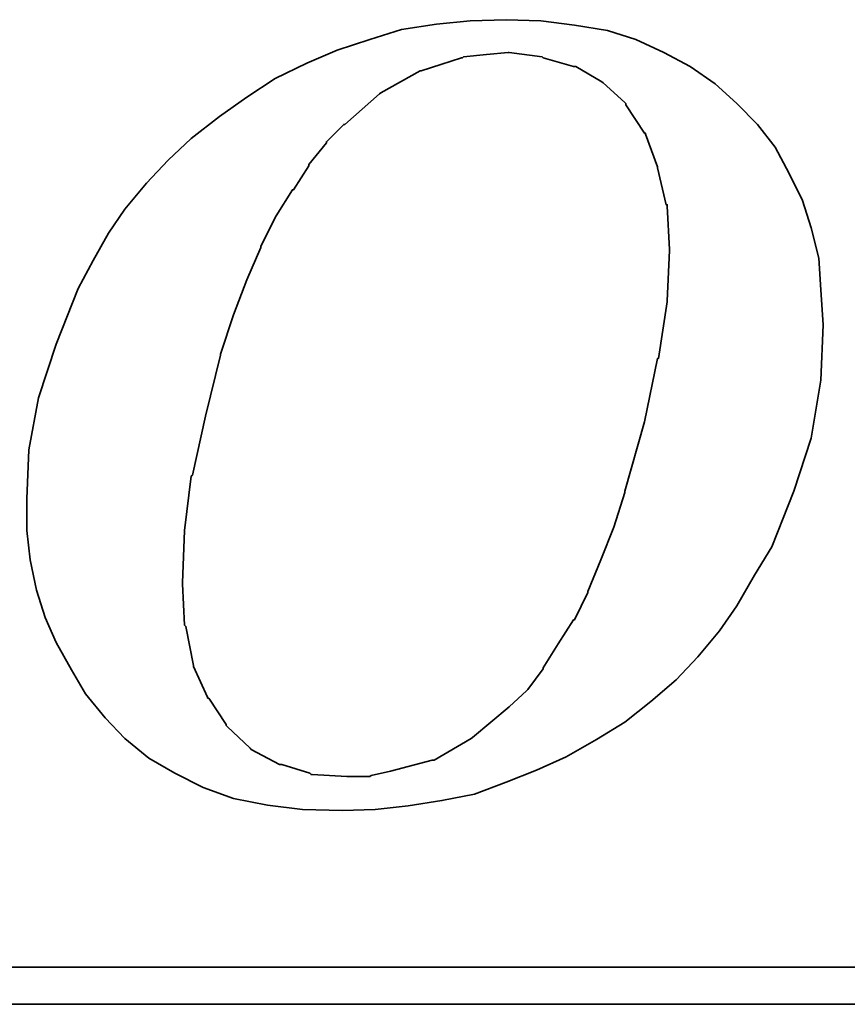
# Model space of a CAD drawing. Extents: x -237 to 233, y 63 to 161.
# Tile 46 of 49: x 205.74 to 208.07, y 109.81 to 112.58. Entities that reach past the tile are written whole.
import ezdxf

# ---------------------------------------------------------------- set-up
doc = ezdxf.new("R2010")
doc.units = 0
doc.header["$MEASUREMENT"] = 0
doc.layers.add('DIM', color=4, linetype='CONTINUOUS')
doc.layers.add('layer 1', color=7, linetype='CONTINUOUS')

# ---------------------------------------------------------------- blocks, each defined once
blk = doc.blocks.new('TBI MOTION logo(完整正式版)')
at = {"layer": 'layer 1', "color": 22, "lineweight": 35}
for points, knots in [([(35.79625, -6.98375), (35.79625, -6.98375), (36.23125, -7.43875), (36.23125, -7.43875), (36.23125, -7.43875), (36.23125, -7.43875), (36.75625, -7.87125), (36.75625, -7.87125), (36.75625, -7.87125), (36.75625, -7.87125), (37.33125, -8.20375), (37.33125, -8.20375), (37.33125, -8.20375), (37.33125, -8.20375), (37.95625, -8.51875), (37.95625, -8.51875), (37.95625, -8.51875), (37.95625, -8.51875), (38.62625, -8.75875), (38.62625, -8.75875), (38.62625, -8.75875), (38.62625, -8.75875), (39.37125, -8.90375), (39.37125, -8.90375), (39.37125, -8.90375), (39.37125, -8.90375), (40.14125, -8.99875), (40.14125, -8.99875), (40.14125, -8.99875), (40.14125, -8.99875), (41.02625, -9.02375), (41.02625, -9.02375), (41.02625, -9.02375), (41.02625, -9.02375), (41.74625, -8.99875), (41.74625, -8.99875), (41.74625, -8.99875), (41.74625, -8.99875), (42.46625, -8.92375), (42.46625, -8.92375), (42.46625, -8.92375), (42.46625, -8.92375), (43.21125, -8.80625), (43.21125, -8.80625), (43.21125, -8.80625), (43.21125, -8.80625), (43.93125, -8.66375), (43.93125, -8.66375), (43.93125, -8.66375), (43.93125, -8.66375), (44.62625, -8.39875), (44.62625, -8.39875), (44.62625, -8.39875), (44.62625, -8.39875), (45.29625, -8.13375), (45.29625, -8.13375), (45.29625, -8.13375), (45.29625, -8.13375), (45.94625, -7.84375), (45.94625, -7.84375), (45.94625, -7.84375), (45.94625, -7.84375), (46.61625, -7.46375), (46.61625, -7.46375), (46.61625, -7.46375), (46.61625, -7.46375), (47.24125, -7.07875), (47.24125, -7.07875), (47.24125, -7.07875), (47.24125, -7.07875), (47.81625, -6.62375), (47.81625, -6.62375), (47.81625, -6.62375), (47.81625, -6.62375), (48.36875, -6.14375), (48.36875, -6.14375), (48.36875, -6.14375), (48.36875, -6.14375), (48.84625, -5.64125), (48.84625, -5.64125), (48.84625, -5.64125), (48.84625, -5.64125), (49.32625, -5.06375), (49.32625, -5.06375), (49.32625, -5.06375), (49.32625, -5.06375), (49.71125, -4.51374), (49.71125, -4.51374), (49.71125, -4.51374), (49.71125, -4.51374), (50.09625, -3.83874), (50.09625, -3.83874), (50.09625, -3.83874), (50.09625, -3.83874), (50.48125, -3.21374), (50.48125, -3.21374), (50.48125, -3.21374), (50.48125, -3.21374), (50.96125, -1.99125), (50.96125, -1.99125), (50.96125, -1.99125), (50.96125, -1.99125), (51.34375, -0.81875), (51.34375, -0.81875), (51.34375, -0.81875), (51.34375, -0.81875), (51.56125, 0.45624), (51.56125, 0.45624), (51.56125, 0.45624), (51.56125, 0.45624), (51.60625, 1.67624), (51.60625, 1.67624), (51.60625, 1.67624), (51.60625, 1.67624), (51.56125, 2.44625), (51.56125, 2.44625), (51.56125, 2.44625), (51.56125, 2.44625), (51.51125, 3.14125), (51.51125, 3.14125), (51.51125, 3.14125), (51.51125, 3.14125), (51.34375, 3.81125), (51.34375, 3.81125), (51.34375, 3.81125), (51.34375, 3.81125), (51.15125, 4.41125), (51.15125, 4.41125), (51.15125, 4.41125), (51.15125, 4.41125), (50.86125, 5.01125), (50.86125, 5.01125), (50.86125, 5.01125), (50.86125, 5.01125), (50.55125, 5.58875), (50.55125, 5.58875), (50.55125, 5.58875), (50.55125, 5.58875), (50.16625, 6.09125), (50.16625, 6.09125), (50.16625, 6.09125), (50.16625, 6.09125), (49.71125, 6.54875), (49.71125, 6.54875), (49.71125, 6.54875), (49.71125, 6.54875), (49.23125, 6.98125), (49.23125, 6.98125), (49.23125, 6.98125), (49.23125, 6.98125), (48.67875, 7.36625), (48.67875, 7.36625), (48.67875, 7.36625), (48.67875, 7.36625), (48.10375, 7.67625), (48.10375, 7.67625), (48.10375, 7.67625), (48.10375, 7.67625), (47.48125, 7.96375), (47.48125, 7.96375), (47.48125, 7.96375), (47.48125, 7.96375), (46.85625, 8.15625), (46.85625, 8.15625), (46.85625, 8.15625), (46.85625, 8.15625), (46.13625, 8.27624), (46.13625, 8.27624), (46.13625, 8.27624), (46.13625, 8.27624), (45.39125, 8.37125), (45.39125, 8.37125), (45.39125, 8.37125), (45.39125, 8.37125), (44.62625, 8.39624), (44.62625, 8.39624), (44.62625, 8.39624), (44.62625, 8.39624), (43.83625, 8.37125), (43.83625, 8.37125), (43.83625, 8.37125), (43.83625, 8.37125), (43.09125, 8.30125), (43.09125, 8.30125), (43.09125, 8.30125), (43.09125, 8.30125), (42.32125, 8.18125), (42.32125, 8.18125), (42.32125, 8.18125), (42.32125, 8.18125), (41.62875, 7.96375), (41.62875, 7.96375), (41.62875, 7.96375), (41.62875, 7.96375), (40.90625, 7.72625), (40.90625, 7.72625), (40.90625, 7.72625), (40.90625, 7.72625), (40.23624, 7.43625), (40.23624, 7.43625), (40.23624, 7.43625), (40.23624, 7.43625), (39.54124, 7.10125), (39.54124, 7.10125), (39.54124, 7.10125), (39.54124, 7.10125), (38.91625, 6.69125), (38.91625, 6.69125), (38.91625, 6.69125), (38.91625, 6.69125), (38.31625, 6.26125), (38.31625, 6.26125), (38.31625, 6.26125), (38.31625, 6.26125), (37.69125, 5.78125), (37.69125, 5.78125), (37.69125, 5.78125), (37.69125, 5.78125), (37.18625, 5.30125), (37.18625, 5.30125), (37.18625, 5.30125), (37.18625, 5.30125), (36.70625, 4.79624), (36.70625, 4.79624), (36.70625, 4.79624), (36.70625, 4.79624), (36.23125, 4.22125), (36.23125, 4.22125), (36.23125, 4.22125), (36.23125, 4.22125), (35.87124, 3.69375), (35.87124, 3.69375), (35.87124, 3.69375), (35.87124, 3.69375), (35.53125, 3.09125), (35.53125, 3.09125), (35.53125, 3.09125), (35.53125, 3.09125), (35.19875, 2.47125), (35.19875, 2.47125), (35.19875, 2.47125), (35.19875, 2.47125), (34.71625, 1.24625), (34.71625, 1.24625), (34.71625, 1.24625), (34.71625, 1.24625), (34.33125, 0.06874), (34.33125, 0.06874), (34.33125, 0.06874), (34.33125, 0.06874), (34.11625, -1.07875), (34.11625, -1.07875), (34.11625, -1.07875), (34.11625, -1.07875), (34.07125, -2.15875), (34.07125, -2.15875), (34.07125, -2.15875), (34.07125, -2.15875), (34.07125, -2.85375), (34.07125, -2.85375), (34.07125, -2.85375), (34.07125, -2.85375), (34.14125, -3.50375), (34.14125, -3.50375), (34.14125, -3.50375), (34.14125, -3.50375), (34.28625, -4.17375), (34.28625, -4.17375), (34.28625, -4.17375), (34.28625, -4.17375), (34.47625, -4.77624), (34.47625, -4.77624), (34.47625, -4.77624), (34.47625, -4.77624), (34.71625, -5.32625), (34.71625, -5.32625), (34.71625, -5.32625), (34.71625, -5.32625), (35.05375, -5.92875), (35.05375, -5.92875), (35.05375, -5.92875), (35.05375, -5.92875), (35.36375, -6.45375), (35.36375, -6.45375), (35.36375, -6.45375), (35.36375, -6.45375), (35.79625, -6.98375), (35.79625, -6.98375)], [0, 0, 0, 0, 0.01388889, 0.01388889, 0.01388889, 0.01388889, 0.02777778, 0.02777778, 0.02777778, 0.02777778, 0.04166667, 0.04166667, 0.04166667, 0.04166667, 0.05555556, 0.05555556, 0.05555556, 0.05555556, 0.06944444, 0.06944444, 0.06944444, 0.06944444, 0.08333333, 0.08333333, 0.08333333, 0.08333333, 0.09722222, 0.09722222, 0.09722222, 0.09722222, 0.11111111, 0.11111111, 0.11111111, 0.11111111, 0.125, 0.125, 0.125, 0.125, 0.13888889, 0.13888889, 0.13888889, 0.13888889, 0.15277778, 0.15277778, 0.15277778, 0.15277778, 0.16666667, 0.16666667, 0.16666667, 0.16666667, 0.18055556, 0.18055556, 0.18055556, 0.18055556, 0.19444444, 0.19444444, 0.19444444, 0.19444444, 0.20833333, 0.20833333, 0.20833333, 0.20833333, 0.22222222, 0.22222222, 0.22222222, 0.22222222, 0.23611111, 0.23611111, 0.23611111, 0.23611111, 0.25, 0.25, 0.25, 0.25, 0.26388889, 0.26388889, 0.26388889, 0.26388889, 0.27777778, 0.27777778, 0.27777778, 0.27777778, 0.29166667, 0.29166667, 0.29166667, 0.29166667, 0.30555556, 0.30555556, 0.30555556, 0.30555556, 0.31944444, 0.31944444, 0.31944444, 0.31944444, 0.33333333, 0.33333333, 0.33333333, 0.33333333, 0.34722222, 0.34722222, 0.34722222, 0.34722222, 0.36111111, 0.36111111, 0.36111111, 0.36111111, 0.375, 0.375, 0.375, 0.375, 0.38888889, 0.38888889, 0.38888889, 0.38888889, 0.40277778, 0.40277778, 0.40277778, 0.40277778, 0.41666667, 0.41666667, 0.41666667, 0.41666667, 0.43055556, 0.43055556, 0.43055556, 0.43055556, 0.44444444, 0.44444444, 0.44444444, 0.44444444, 0.45833333, 0.45833333, 0.45833333, 0.45833333, 0.47222222, 0.47222222, 0.47222222, 0.47222222, 0.48611111, 0.48611111, 0.48611111, 0.48611111, 0.5, 0.5, 0.5, 0.5, 0.51388889, 0.51388889, 0.51388889, 0.51388889, 0.52777778, 0.52777778, 0.52777778, 0.52777778, 0.54166667, 0.54166667, 0.54166667, 0.54166667, 0.55555556, 0.55555556, 0.55555556, 0.55555556, 0.56944444, 0.56944444, 0.56944444, 0.56944444, 0.58333333, 0.58333333, 0.58333333, 0.58333333, 0.59722222, 0.59722222, 0.59722222, 0.59722222, 0.61111111, 0.61111111, 0.61111111, 0.61111111, 0.625, 0.625, 0.625, 0.625, 0.63888889, 0.63888889, 0.63888889, 0.63888889, 0.65277778, 0.65277778, 0.65277778, 0.65277778, 0.66666667, 0.66666667, 0.66666667, 0.66666667, 0.68055556, 0.68055556, 0.68055556, 0.68055556, 0.69444444, 0.69444444, 0.69444444, 0.69444444, 0.70833333, 0.70833333, 0.70833333, 0.70833333, 0.72222222, 0.72222222, 0.72222222, 0.72222222, 0.73611111, 0.73611111, 0.73611111, 0.73611111, 0.75, 0.75, 0.75, 0.75, 0.76388889, 0.76388889, 0.76388889, 0.76388889, 0.77777778, 0.77777778, 0.77777778, 0.77777778, 0.79166667, 0.79166667, 0.79166667, 0.79166667, 0.80555556, 0.80555556, 0.80555556, 0.80555556, 0.81944444, 0.81944444, 0.81944444, 0.81944444, 0.83333333, 0.83333333, 0.83333333, 0.83333333, 0.84722222, 0.84722222, 0.84722222, 0.84722222, 0.86111111, 0.86111111, 0.86111111, 0.86111111, 0.875, 0.875, 0.875, 0.875, 0.88888889, 0.88888889, 0.88888889, 0.88888889, 0.90277778, 0.90277778, 0.90277778, 0.90277778, 0.91666667, 0.91666667, 0.91666667, 0.91666667, 0.93055556, 0.93055556, 0.93055556, 0.93055556, 0.94444444, 0.94444444, 0.94444444, 0.94444444, 0.95833333, 0.95833333, 0.95833333, 0.95833333, 0.97222222, 0.97222222, 0.97222222, 0.97222222, 0.98611111, 0.98611111, 0.98611111, 0.98611111, 1, 1, 1, 1]), ([(38.33875, 1.03124), (38.33875, 1.03124), (38.62625, 1.89625), (38.62625, 1.89625), (38.62625, 1.89625), (38.62625, 1.89625), (38.91625, 2.66375), (38.91625, 2.66375), (38.91625, 2.66375), (38.91625, 2.66375), (39.22625, 3.38125), (39.22625, 3.38125), (39.22625, 3.38125), (39.22625, 3.38125), (39.22625, 3.40624), (39.22625, 3.40624), (39.22625, 3.40624), (39.22625, 3.40624), (39.56124, 4.07624), (39.56124, 4.07624), (39.56124, 4.07624), (39.56124, 4.07624), (39.92125, 4.65125), (39.92125, 4.65125), (39.92125, 4.65125), (39.92125, 4.65125), (39.94625, 4.65125), (39.94625, 4.65125), (39.94625, 4.65125), (39.94625, 4.65125), (40.28125, 5.17875), (40.28125, 5.17875), (40.28125, 5.17875), (40.28125, 5.17875), (40.28125, 5.20375), (40.28125, 5.20375), (40.28125, 5.20375), (40.28125, 5.20375), (40.66875, 5.68625), (40.66875, 5.68625), (40.66875, 5.68625), (40.66875, 5.68625), (40.66875, 5.70625), (40.66875, 5.70625), (40.66875, 5.70625), (40.66875, 5.70625), (41.05124, 6.09125), (41.05124, 6.09125), (41.05124, 6.09125), (41.05124, 6.09125), (41.07625, 6.09125), (41.07625, 6.09125), (41.07625, 6.09125), (41.07625, 6.09125), (41.84125, 6.76625), (41.84125, 6.76625), (41.84125, 6.76625), (41.84125, 6.76625), (41.86625, 6.78625), (41.86625, 6.78625), (41.86625, 6.78625), (41.86625, 6.78625), (42.73125, 7.26624), (42.73125, 7.26624), (42.73125, 7.26624), (42.73125, 7.26624), (42.75625, 7.26624), (42.75625, 7.26624), (42.75625, 7.26624), (42.75625, 7.26624), (43.18625, 7.41125), (43.18625, 7.41125), (43.18625, 7.41125), (43.18625, 7.41125), (43.64125, 7.55625), (43.64125, 7.55625), (43.64125, 7.55625), (43.64125, 7.55625), (43.66625, 7.55625), (43.66625, 7.55625), (43.66625, 7.55625), (43.66625, 7.55625), (43.69125, 7.58124), (43.69125, 7.58124), (43.69125, 7.58124), (43.69125, 7.58124), (44.19125, 7.62625), (44.19125, 7.62625), (44.19125, 7.62625), (44.19125, 7.62625), (44.67125, 7.67625), (44.67125, 7.67625), (44.67125, 7.67625), (44.67125, 7.67625), (44.69625, 7.67625), (44.69625, 7.67625), (44.69625, 7.67625), (44.69625, 7.67625), (45.41875, 7.58124), (45.41875, 7.58124), (45.41875, 7.58124), (45.41875, 7.58124), (45.44125, 7.55625), (45.44125, 7.55625), (45.44125, 7.55625), (45.44125, 7.55625), (46.11125, 7.36625), (46.11125, 7.36625), (46.11125, 7.36625), (46.11125, 7.36625), (46.13625, 7.36625), (46.13625, 7.36625), (46.13625, 7.36625), (46.13625, 7.36625), (46.15875, 7.36625), (46.15875, 7.36625), (46.15875, 7.36625), (46.15875, 7.36625), (46.73625, 7.02624), (46.73625, 7.02624), (46.73625, 7.02624), (46.73625, 7.02624), (46.76125, 7.00624), (46.76125, 7.00624), (46.76125, 7.00624), (46.76125, 7.00624), (47.24125, 6.57124), (47.24125, 6.57124), (47.24125, 6.57124), (47.24125, 6.57124), (47.26625, 6.54875), (47.26625, 6.54875), (47.26625, 6.54875), (47.26625, 6.54875), (47.26625, 6.52375), (47.26625, 6.52375), (47.26625, 6.52375), (47.26625, 6.52375), (47.67375, 5.89875), (47.67375, 5.89875), (47.67375, 5.89875), (47.67375, 5.89875), (47.69625, 5.89875), (47.69625, 5.89875), (47.69625, 5.89875), (47.69625, 5.89875), (47.69625, 5.87625), (47.69625, 5.87625), (47.69625, 5.87625), (47.69625, 5.87625), (47.96125, 5.15625), (47.96125, 5.15625), (47.96125, 5.15625), (47.96125, 5.15625), (47.96125, 5.13125), (47.96125, 5.13125), (47.96125, 5.13125), (47.96125, 5.13125), (48.15125, 4.31875), (48.15125, 4.31875), (48.15125, 4.31875), (48.15125, 4.31875), (48.17625, 4.31875), (48.17625, 4.31875), (48.17625, 4.31875), (48.17625, 4.31875), (48.17625, 4.29125), (48.17625, 4.29125), (48.17625, 4.29125), (48.17625, 4.29125), (48.22625, 3.33125), (48.22625, 3.33125), (48.22625, 3.33125), (48.22625, 3.33125), (48.22625, 3.30875), (48.22625, 3.30875), (48.22625, 3.30875), (48.22625, 3.30875), (48.17625, 2.20624), (48.17625, 2.20624), (48.17625, 2.20624), (48.17625, 2.20624), (48.17625, 2.18124), (48.17625, 2.18124), (48.17625, 2.18124), (48.17625, 2.18124), (47.98375, 0.93624), (47.98375, 0.93624), (47.98375, 0.93624), (47.98375, 0.93624), (47.96125, 0.93624), (47.96125, 0.93624), (47.96125, 0.93624), (47.96125, 0.93624), (47.67375, -0.45874), (47.67375, -0.45874), (47.67375, -0.45874), (47.67375, -0.45874), (47.24125, -1.99125), (47.24125, -1.99125), (47.24125, -1.99125), (47.24125, -1.99125), (47.24125, -2.01874), (47.24125, -2.01874), (47.24125, -2.01874), (47.24125, -2.01874), (47.00125, -2.78375), (47.00125, -2.78375), (47.00125, -2.78375), (47.00125, -2.78375), (46.71125, -3.50375), (46.71125, -3.50375), (46.71125, -3.50375), (46.71125, -3.50375), (46.42625, -4.19875), (46.42625, -4.19875), (46.42625, -4.19875), (46.42625, -4.19875), (46.42625, -4.22375), (46.42625, -4.22375), (46.42625, -4.22375), (46.42625, -4.22375), (46.13625, -4.82374), (46.13625, -4.82374), (46.13625, -4.82374), (46.13625, -4.82374), (46.11125, -4.82374), (46.11125, -4.82374), (46.11125, -4.82374), (46.11125, -4.82374), (45.77625, -5.35125), (45.77625, -5.35125), (45.77625, -5.35125), (45.77625, -5.35125), (45.44125, -5.87875), (45.44125, -5.87875), (45.44125, -5.87875), (45.44125, -5.87875), (45.44125, -5.90375), (45.44125, -5.90375), (45.44125, -5.90375), (45.44125, -5.90375), (45.10625, -6.35875), (45.10625, -6.35875), (45.10625, -6.35875), (45.10625, -6.35875), (45.08125, -6.38375), (45.08125, -6.38375), (45.08125, -6.38375), (45.08125, -6.38375), (44.69625, -6.74375), (44.69625, -6.74375), (44.69625, -6.74375), (44.69625, -6.74375), (43.88375, -7.41625), (43.88375, -7.41625), (43.88375, -7.41625), (43.88375, -7.41625), (43.85625, -7.43875), (43.85625, -7.43875), (43.85625, -7.43875), (43.85625, -7.43875), (43.04125, -7.91875), (43.04125, -7.91875), (43.04125, -7.91875), (43.04125, -7.91875), (43.01625, -7.91875), (43.01625, -7.91875), (43.01625, -7.91875), (43.01625, -7.91875), (42.99625, -7.91875), (42.99625, -7.91875), (42.99625, -7.91875), (42.99625, -7.91875), (42.08125, -8.15875), (42.08125, -8.15875), (42.08125, -8.15875), (42.08125, -8.15875), (41.65125, -8.25625), (41.65125, -8.25625), (41.65125, -8.25625), (41.65125, -8.25625), (41.62875, -8.27875), (41.62875, -8.27875), (41.62875, -8.27875), (41.62875, -8.27875), (41.60125, -8.27875), (41.60125, -8.27875), (41.60125, -8.27875), (41.60125, -8.27875), (41.12125, -8.27875), (41.12125, -8.27875), (41.12125, -8.27875), (41.12125, -8.27875), (40.35624, -8.23125), (40.35624, -8.23125), (40.35624, -8.23125), (40.35624, -8.23125), (40.33125, -8.23125), (40.33125, -8.23125), (40.33125, -8.23125), (40.33125, -8.23125), (40.30625, -8.20375), (40.30625, -8.20375), (40.30625, -8.20375), (40.30625, -8.20375), (39.68375, -8.01375), (39.68375, -8.01375), (39.68375, -8.01375), (39.68375, -8.01375), (39.66124, -8.01375), (39.66124, -8.01375), (39.66124, -8.01375), (39.66124, -8.01375), (39.63625, -8.01375), (39.63625, -8.01375), (39.63625, -8.01375), (39.63625, -8.01375), (39.01125, -7.67875), (39.01125, -7.67875), (39.01125, -7.67875), (39.01125, -7.67875), (38.98875, -7.65375), (38.98875, -7.65375), (38.98875, -7.65375), (38.98875, -7.65375), (38.48625, -7.17375), (38.48625, -7.17375), (38.48625, -7.17375), (38.48625, -7.17375), (38.45875, -7.14875), (38.45875, -7.14875), (38.45875, -7.14875), (38.45875, -7.14875), (38.45875, -7.12875), (38.45875, -7.12875), (38.45875, -7.12875), (38.45875, -7.12875), (38.07625, -6.54875), (38.07625, -6.54875), (38.07625, -6.54875), (38.07625, -6.54875), (38.05125, -6.54875), (38.05125, -6.54875), (38.05125, -6.54875), (38.05125, -6.54875), (38.05125, -6.52875), (38.05125, -6.52875), (38.05125, -6.52875), (38.05125, -6.52875), (37.74125, -5.85375), (37.74125, -5.85375), (37.74125, -5.85375), (37.74125, -5.85375), (37.74125, -5.82875), (37.74125, -5.82875), (37.74125, -5.82875), (37.74125, -5.82875), (37.57375, -4.96875), (37.57375, -4.96875), (37.57375, -4.96875), (37.57375, -4.96875), (37.54625, -4.94375), (37.54625, -4.94375), (37.54625, -4.94375), (37.54625, -4.94375), (37.50125, -4.03375), (37.50125, -4.03375), (37.50125, -4.03375), (37.50125, -4.03375), (37.50125, -4.00875), (37.50125, -4.00875), (37.50125, -4.00875), (37.50125, -4.00875), (37.54625, -2.85375), (37.54625, -2.85375), (37.54625, -2.85375), (37.54625, -2.85375), (37.69125, -1.65875), (37.69125, -1.65875), (37.69125, -1.65875), (37.69125, -1.65875), (37.71624, -1.63375), (37.71624, -1.63375), (37.71624, -1.63375), (37.71624, -1.63375), (38.00375, -0.33875), (38.00375, -0.33875), (38.00375, -0.33875), (38.00375, -0.33875), (38.33875, 1.00624), (38.33875, 1.00624), (38.33875, 1.00624), (38.33875, 1.00624), (38.33875, 1.03124), (38.33875, 1.03124)], [0, 0, 0, 0, 0.01010101, 0.01010101, 0.01010101, 0.01010101, 0.02020202, 0.02020202, 0.02020202, 0.02020202, 0.03030303, 0.03030303, 0.03030303, 0.03030303, 0.04040404, 0.04040404, 0.04040404, 0.04040404, 0.05050505, 0.05050505, 0.05050505, 0.05050505, 0.06060606, 0.06060606, 0.06060606, 0.06060606, 0.07070707, 0.07070707, 0.07070707, 0.07070707, 0.08080808, 0.08080808, 0.08080808, 0.08080808, 0.09090909, 0.09090909, 0.09090909, 0.09090909, 0.1010101, 0.1010101, 0.1010101, 0.1010101, 0.11111111, 0.11111111, 0.11111111, 0.11111111, 0.12121212, 0.12121212, 0.12121212, 0.12121212, 0.13131313, 0.13131313, 0.13131313, 0.13131313, 0.14141414, 0.14141414, 0.14141414, 0.14141414, 0.15151515, 0.15151515, 0.15151515, 0.15151515, 0.16161616, 0.16161616, 0.16161616, 0.16161616, 0.17171717, 0.17171717, 0.17171717, 0.17171717, 0.18181818, 0.18181818, 0.18181818, 0.18181818, 0.19191919, 0.19191919, 0.19191919, 0.19191919, 0.2020202, 0.2020202, 0.2020202, 0.2020202, 0.21212121, 0.21212121, 0.21212121, 0.21212121, 0.22222222, 0.22222222, 0.22222222, 0.22222222, 0.23232323, 0.23232323, 0.23232323, 0.23232323, 0.24242424, 0.24242424, 0.24242424, 0.24242424, 0.25252525, 0.25252525, 0.25252525, 0.25252525, 0.26262626, 0.26262626, 0.26262626, 0.26262626, 0.27272727, 0.27272727, 0.27272727, 0.27272727, 0.28282828, 0.28282828, 0.28282828, 0.28282828, 0.29292929, 0.29292929, 0.29292929, 0.29292929, 0.3030303, 0.3030303, 0.3030303, 0.3030303, 0.31313131, 0.31313131, 0.31313131, 0.31313131, 0.32323232, 0.32323232, 0.32323232, 0.32323232, 0.33333333, 0.33333333, 0.33333333, 0.33333333, 0.34343434, 0.34343434, 0.34343434, 0.34343434, 0.35353535, 0.35353535, 0.35353535, 0.35353535, 0.36363636, 0.36363636, 0.36363636, 0.36363636, 0.37373737, 0.37373737, 0.37373737, 0.37373737, 0.38383838, 0.38383838, 0.38383838, 0.38383838, 0.39393939, 0.39393939, 0.39393939, 0.39393939, 0.4040404, 0.4040404, 0.4040404, 0.4040404, 0.41414141, 0.41414141, 0.41414141, 0.41414141, 0.42424242, 0.42424242, 0.42424242, 0.42424242, 0.43434343, 0.43434343, 0.43434343, 0.43434343, 0.44444444, 0.44444444, 0.44444444, 0.44444444, 0.45454545, 0.45454545, 0.45454545, 0.45454545, 0.46464646, 0.46464646, 0.46464646, 0.46464646, 0.47474747, 0.47474747, 0.47474747, 0.47474747, 0.48484848, 0.48484848, 0.48484848, 0.48484848, 0.49494949, 0.49494949, 0.49494949, 0.49494949, 0.50505051, 0.50505051, 0.50505051, 0.50505051, 0.51515152, 0.51515152, 0.51515152, 0.51515152, 0.52525253, 0.52525253, 0.52525253, 0.52525253, 0.53535354, 0.53535354, 0.53535354, 0.53535354, 0.54545455, 0.54545455, 0.54545455, 0.54545455, 0.55555556, 0.55555556, 0.55555556, 0.55555556, 0.56565657, 0.56565657, 0.56565657, 0.56565657, 0.57575758, 0.57575758, 0.57575758, 0.57575758, 0.58585859, 0.58585859, 0.58585859, 0.58585859, 0.5959596, 0.5959596, 0.5959596, 0.5959596, 0.60606061, 0.60606061, 0.60606061, 0.60606061, 0.61616162, 0.61616162, 0.61616162, 0.61616162, 0.62626263, 0.62626263, 0.62626263, 0.62626263, 0.63636364, 0.63636364, 0.63636364, 0.63636364, 0.64646465, 0.64646465, 0.64646465, 0.64646465, 0.65656566, 0.65656566, 0.65656566, 0.65656566, 0.66666667, 0.66666667, 0.66666667, 0.66666667, 0.67676768, 0.67676768, 0.67676768, 0.67676768, 0.68686869, 0.68686869, 0.68686869, 0.68686869, 0.6969697, 0.6969697, 0.6969697, 0.6969697, 0.70707071, 0.70707071, 0.70707071, 0.70707071, 0.71717172, 0.71717172, 0.71717172, 0.71717172, 0.72727273, 0.72727273, 0.72727273, 0.72727273, 0.73737374, 0.73737374, 0.73737374, 0.73737374, 0.74747475, 0.74747475, 0.74747475, 0.74747475, 0.75757576, 0.75757576, 0.75757576, 0.75757576, 0.76767677, 0.76767677, 0.76767677, 0.76767677, 0.77777778, 0.77777778, 0.77777778, 0.77777778, 0.78787879, 0.78787879, 0.78787879, 0.78787879, 0.7979798, 0.7979798, 0.7979798, 0.7979798, 0.80808081, 0.80808081, 0.80808081, 0.80808081, 0.81818182, 0.81818182, 0.81818182, 0.81818182, 0.82828283, 0.82828283, 0.82828283, 0.82828283, 0.83838384, 0.83838384, 0.83838384, 0.83838384, 0.84848485, 0.84848485, 0.84848485, 0.84848485, 0.85858586, 0.85858586, 0.85858586, 0.85858586, 0.86868687, 0.86868687, 0.86868687, 0.86868687, 0.87878788, 0.87878788, 0.87878788, 0.87878788, 0.88888889, 0.88888889, 0.88888889, 0.88888889, 0.8989899, 0.8989899, 0.8989899, 0.8989899, 0.90909091, 0.90909091, 0.90909091, 0.90909091, 0.91919192, 0.91919192, 0.91919192, 0.91919192, 0.92929293, 0.92929293, 0.92929293, 0.92929293, 0.93939394, 0.93939394, 0.93939394, 0.93939394, 0.94949495, 0.94949495, 0.94949495, 0.94949495, 0.95959596, 0.95959596, 0.95959596, 0.95959596, 0.96969697, 0.96969697, 0.96969697, 0.96969697, 0.97979798, 0.97979798, 0.97979798, 0.97979798, 0.98989899, 0.98989899, 0.98989899, 0.98989899, 1, 1, 1, 1]), ([(75.90875, -9.47875), (75.90875, -9.47875), (75.90875, -12.28625), (75.90875, -12.28625), (75.90875, -12.28625), (75.90875, -12.28625), (75.90875, -12.47875), (75.90875, -12.47875), (75.90875, -12.47875), (75.90875, -12.47875), (75.71625, -12.47875), (75.71625, -12.47875), (75.71625, -12.47875), (75.71625, -12.47875), (-88.32875, -12.47875), (-88.32875, -12.47875), (-88.32875, -12.47875), (-88.32875, -12.47875), (-88.32875, -13.29375), (-88.32875, -13.29375), (-88.32875, -13.29375), (-88.32875, -13.29375), (82.89125, -13.29375), (82.89125, -13.29375), (82.89125, -13.29375), (82.89125, -13.29375), (75.90875, -9.47875), (75.90875, -9.47875)], [0, 0, 0, 0, 0.14285714, 0.14285714, 0.14285714, 0.14285714, 0.28571429, 0.28571429, 0.28571429, 0.28571429, 0.42857143, 0.42857143, 0.42857143, 0.42857143, 0.57142857, 0.57142857, 0.57142857, 0.57142857, 0.71428571, 0.71428571, 0.71428571, 0.71428571, 0.85714286, 0.85714286, 0.85714286, 0.85714286, 1, 1, 1, 1])]:
    blk.add_open_spline(points, degree=3, knots=knots, dxfattribs=at)

msp = doc.modelspace()

# ---------------------------------------------------------------- block references
at = {"layer": 'DIM', "color": 7, "xscale": 0.1277045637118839, "yscale": 0.1277045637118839, "zscale": 0.1277045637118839}
msp.add_blockref('TBI MOTION logo(完整正式版)', (201.4092, 111.5119), dxfattribs=at)

doc.saveas('drawing.dxf')
